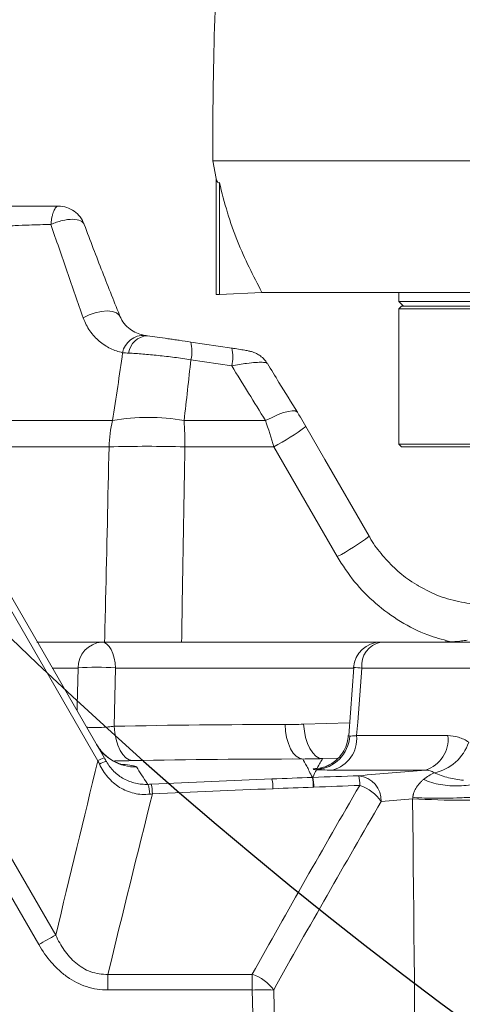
# Model space of a CAD drawing. Header units: millimetres. Extents: x 0 to 16820, y 0 to 11880.
# Tile 90 of 122: x 13361 to 13409, y 6747 to 6855. Entities that reach past the tile are written whole.
import ezdxf

# ---------------------------------------------------------------- set-up
doc = ezdxf.new("R2010")
doc.units = ezdxf.units.MM
doc.header["$LTSCALE"] = 20
doc.styles.add('SLDTEXTSTYLE0', font='TXT', dxfattribs={"width": 0.605})
doc.dimstyles.new('SLDDIMSTYLE0', dxfattribs={"dimtxt": 140, "dimasz": 100, "dimexe": 0, "dimexo": 0.0625, "dimgap": 35, "dimtad": 1, "dimtoh": 1, "dimdec": 0, "dimrnd": 1e-09, "dimzin": 12, "dimdsep": 46, "dimtxsty": 'SLDTEXTSTYLE0', "dimsah": 1, "dimcen": 0.09, "dimadec": 0, "dimazin": 0, "dimtfac": 1, "dimtofl": 0, "dimtmove": 0, "dimatfit": 3, "dimfxl": 1, "dimfrac": 2, "dimtolj": 1, "dimtzin": 12, "dimarcsym": 0})

# ---------------------------------------------------------------- blocks, each defined once
blk = doc.blocks.new('*D21')
at = {"color": 7, "linetype": 'Continuous', "lineweight": 0}
for p, q in [((11361.95, 7139.47), (11361.95, 4174.47)), ((13524.83, 6320.77), (13524.83, 4174.47)), ((11361.95, 4204.47), (13524.83, 4204.47))]:
    blk.add_line(p, q, dxfattribs=at)
for points in [[(11361.95, 4204.47), (11461.95, 4189.47), (11461.95, 4219.47)], [(13524.83, 4204.47), (13424.83, 4219.47), (13424.83, 4189.47)]]:
    blk.add_solid(points, dxfattribs=at)
at = {"color": 7, "linetype": 'Continuous', "lineweight": 0, "insert": (12229.51, 4384.94), "char_height": 140, "attachment_point": 1, "style": 'SLDTEXTSTYLE0'}
blk.add_mtext('2163', dxfattribs=at)
blk = doc.blocks.new('*D23')
at = {"color": 7, "linetype": 'Continuous', "lineweight": 0}
for p, q in [((12163.43, 7139.47), (12163.43, 4467.07)), ((13524.83, 6320.77), (13524.83, 4467.07)), ((12163.43, 4497.07), (13524.83, 4497.07))]:
    blk.add_line(p, q, dxfattribs=at)
for points in [[(12163.43, 4497.07), (12263.43, 4482.07), (12263.43, 4512.07)], [(13524.83, 4497.07), (13424.83, 4512.07), (13424.83, 4482.07)]]:
    blk.add_solid(points, dxfattribs=at)
at = {"color": 7, "linetype": 'Continuous', "lineweight": 0, "insert": (12630.25, 4677.54), "char_height": 140, "attachment_point": 1, "style": 'SLDTEXTSTYLE0'}
blk.add_mtext('1361', dxfattribs=at)

msp = doc.modelspace()

# ---------------------------------------------------------------- linework, layer by layer
at = {"color": 7, "linetype": 'Continuous', "lineweight": 0}
for p, q in [((13381.85, 6841.61), (13381.84, 6839.47)), ((13381.84, 6839.47), (13523.95, 6839.47)), ((13381.84, 6839.47), (13382.2, 6837.52)), ((13382.2, 6824.74), (13382.2, 6837.52)), ((13382.57, 6837.06), (13382.57, 6824.74)), ((13337.15, 6830.45), (13369.91, 6773.71)), ((13382.2, 6824.74), (13382.57, 6824.74)), ((13382.57, 6824.74), (13387.25, 6824.97)), ((13520.32, 6824.97), (13387.25, 6824.97)), ((13402.33, 6824.97), (13402.33, 6823.97)), ((13402.33, 6823.97), (13402.83, 6823.47)), ((13402.33, 6823.97), (13586.08, 6823.97)), ((13402.63, 6823.47), (13402.33, 6823.17)), ((13402.33, 6823.17), (13402.33, 6808.27)), ((13402.33, 6823.17), (13647.33, 6823.17)), ((13402.63, 6823.47), (13647.03, 6823.47)), ((13379.42, 6819.51), (13383.92, 6818.84)), ((13402.33, 6808.27), (13402.63, 6807.97)), ((13402.33, 6808.27), (13647.33, 6808.27)), ((13402.63, 6807.97), (13419, 6807.97)), ((13362.49, 6786.47), (13369.63, 6786.47)), ((13400.33, 6786.47), (13369.63, 6786.47)), ((13400.33, 6786.47), (13413.53, 6786.47)), ((13397.35, 6783.69), (13396.8, 6776.18))]:
    msp.add_line(p, q, dxfattribs=at)
at = {"color": 8, "linetype": 'Continuous', "lineweight": 0}
for p, q in [((13369.2, 6773.41), (13336.44, 6830.15)), ((13362.69, 6753.17), (13324, 6820.09)), ((13383.93, 6816.89), (13379.43, 6817.57)), ((13348.45, 6810.87), (13370.82, 6810.87)), ((13378.68, 6810.87), (13387.64, 6810.87)), ((13370.42, 6807.97), (13350.13, 6807.97)), ((13388.56, 6807.97), (13378.77, 6807.97)), ((13395.53, 6795.89), (13388.56, 6807.97)), ((13367.01, 6783.62), (13364.18, 6783.62)), ((13371.12, 6783.62), (13370.99, 6777.2)), ((13371.12, 6783.62), (13397.35, 6783.62)), ((13411.65, 6783.62), (13398.24, 6783.62)), ((13391.84, 6777.43), (13396.9, 6777.58)), ((13397.67, 6776.17), (13407.72, 6776.17)), ((13395.64, 6773.7), (13393.93, 6773.64)), ((13393.7, 6772.6), (13393.33, 6772.57)), ((13393.33, 6772.57), (13393.64, 6772.6)), ((13405.27, 6772.38), (13395.01, 6772.38)), ((13370.3, 6748.17), (13370.3, 6749.89)), ((13370.3, 6749.89), (13386.18, 6749.89)), ((13386.18, 6748.17), (13386.18, 6749.89)), ((13386.18, 6748.17), (13370.3, 6748.17)), ((13386.7, 6727.76), (13386.18, 6748.17)), ((13388.55, 6748.17), (13389.13, 6725.56))]:
    msp.add_line(p, q, dxfattribs=at)
at = {"color": 8, "linetype": 'Continuous', "lineweight": 0, "flags": 128}
for points in [[(13367.59, 6822.17), (13368.23, 6822.5), (13368.91, 6822.74), (13369.59, 6822.89), (13370.22, 6822.94), (13370.79, 6822.89), (13371.24, 6822.73), (13371.55, 6822.48), (13371.71, 6822.16)], [(13325.86, 6821.11), (13328.86, 6815.92), (13340.87, 6795.17), (13364.56, 6754.2)], [(13387.64, 6810.87), (13388.36, 6811.22), (13389.03, 6811.52), (13389.63, 6811.74), (13390.16, 6811.88), (13390.59, 6811.95), (13390.91, 6811.93), (13391.11, 6811.84), (13391.15, 6811.79)], [(13369.63, 6786.47), (13369.91, 6786.41), (13370.19, 6786.25), (13370.44, 6785.99), (13370.66, 6785.64), (13370.84, 6785.21), (13370.99, 6784.72), (13371.08, 6784.19), (13371.12, 6783.62)], [(13366.92, 6778.89), (13366.93, 6779.51), (13367.01, 6783.62)], [(13398.24, 6783.62), (13397.79, 6777.64), (13397.67, 6776.17)], [(13370.99, 6777.2), (13371.06, 6776.47), (13371.19, 6775.76), (13371.38, 6775.12), (13371.63, 6774.55), (13371.93, 6774.08), (13372.26, 6773.73), (13372.62, 6773.5), (13372.99, 6773.42)], [(13389.8, 6777.39), (13389.85, 6776.65), (13389.97, 6775.95), (13390.16, 6775.3), (13390.4, 6774.73), (13390.69, 6774.26), (13391.02, 6773.91), (13391.37, 6773.69), (13391.74, 6773.6)], [(13391.84, 6777.43), (13391.92, 6776.68), (13392.06, 6775.97), (13392.27, 6775.31), (13392.53, 6774.74), (13392.84, 6774.27), (13393.18, 6773.93), (13393.55, 6773.71), (13393.93, 6773.64)]]:
    msp.add_lwpolyline(points, dxfattribs=at)
at = {"color": 7, "linetype": 'Continuous', "lineweight": 0, "flags": 128}
msp.add_lwpolyline([(13399.07, 6798.12), (13394.18, 6806.58), (13392.09, 6810.21)], dxfattribs=at)
at = {"color": 7, "linetype": 'Continuous', "lineweight": 30}
for centre, radius, start, end in [((13699.83, 7139.47), 2337.88, 300, 180), ((13699.83, 7139.47), 489.9, 204.3445, 84.3445), ((14247.33, 6191.17), 1242.88, 143.09425, 300)]:
    msp.add_arc(centre, radius, start, end, dxfattribs=at)
at = {"color": 7, "linetype": 'Continuous', "lineweight": 0}
for centre, radius, start, end in [((13909.1, 6839.47), 527.27, 176.6516, 179.7675), ((13400.33, 6783.47), 3, 90, 175.7271)]:
    msp.add_arc(centre, radius, start, end, dxfattribs=at)
at = {"color": 8, "linetype": 'Continuous', "lineweight": 0}
for centre, radius, start, end in [((13374.24, 6817.87), 2.38, 86.4687, 168.6292), ((13374.78, 6817.99), 2.22, 93.378, 172.0768), ((13375.67, 6818.52), 3.88, 345.8146, 14.7823), ((13380.17, 6817.85), 3.88, 345.8107, 14.7888), ((13384.68, 6807.49), 14.27, 166.289, 178.0508), ((13374.75, 6787.86), 23.35, 80.3137, 99.6863), ((13320.29, 6807.52), 58.49, 0.4459, 3.2855), ((13376.84, 6830.36), 25.26, 297.6317, 307.1227), ((13374.6, 6659.95), 148.08, 88.3846, 91.6154), ((13383.7, 6818.45), 25.48, 297.6647, 307.076), ((13369.82, 6783.66), 2.81, 93.7774, 180.7977), ((13400.84, 6783.9), 2.62, 101.2443, 186.0177), ((13369.06, 6753.22), 30.48, 86.1326, 93.8674), ((13365.89, 6352.96), 431.87, 85.7042, 85.8237), ((13392.99, 6776.35), 3.93, 273.8397, 356.8864), ((13394.12, 6775.84), 3.57, 284.4711, 5.2871), ((13404.2, 6775.76), 3.54, 287.523, 6.6081), ((13373.36, 6777.71), 4.99, 210.0114, 270.9279), ((13405.17, 6777.07), 5.1, 281.7555, 341.5905), ((13370.47, 6771.41), 2.38, 103.8173, 122.4285), ((13370.23, 6771.75), 1.56, 93.2616, 123.564), ((13386.18, 6770.36), 6.73, 1.2253, 10.4101), ((13386.39, 6770.36), 6.58, 1.2556, 10.6578), ((13391.1, 6770.55), 6.93, 1.1727, 10.0973), ((13397.58, 6768.97), 2.81, 359.0171, 83.087), ((13371.69, 6769.66), 3.22, 1.2118, 20.9592), ((13369.24, 6769.58), 5.96, 1.7331, 12.1192), ((13381.95, 6770.17), 6.52, 1.3452, 10.8373), ((13396.54, 6766.24), 4.69, 34.9289, 71.599), ((13409.38, 6858.21), 89.15, 266.4323, 273.5677), ((13386.45, 6712.26), 47.31, 117.5651, 120.1465), ((13384.7, 6745.38), 4.75, 35.9487, 71.884), ((13387.36, 6709.51), 38.67, 88.2469, 91.7531)]:
    msp.add_arc(centre, radius, start, end, dxfattribs=at)
for centre, major_axis, ratio, start_param, end_param in [((14354.01, 5809.19), (-242.94, 1488.39), 0.766759, 0.75049, 0.768423), ((14356.38, 5809.35), (-244.3, 1485.19), 0.768216, 0.749296, 0.767229)]:
    msp.add_ellipse(centre, major_axis=major_axis, ratio=ratio, start_param=start_param, end_param=end_param, dxfattribs=at)
at = {"color": 7, "linetype": 'Continuous', "lineweight": 0}
for points, knots in [([(13382.57, 6837.06), (13382.51, 6837.04), (13382.39, 6836.98), (13382.27, 6837.34), (13382.2, 6837.52)], [0, 0, 0, 0, 0.496624, 1, 1, 1, 1]), ([(13387.25, 6824.97), (13386.3, 6826.81), (13384.87, 6829.59), (13383.41, 6833.74), (13382.85, 6835.95), (13382.57, 6837.06)], [0, 0, 0, 0, 0.491829, 0.744759, 1, 1, 1, 1]), ([(13330.47, 6834.47), (13331.17, 6834.47), (13332.88, 6834.47), (13335.84, 6834.47), (13339.59, 6834.47), (13343.88, 6834.47), (13348.63, 6834.47), (13353.76, 6834.47), (13359.23, 6834.47), (13362.97, 6834.47), (13364.86, 6834.47)], [0, 0, 0, 0, 0.072068, 0.174279, 0.276915, 0.4106, 0.54371, 0.675884, 0.836892, 1, 1, 1, 1]), ([(13364.85, 6834.47), (13365.16, 6834.47), (13365.47, 6834.42), (13366.05, 6834.23), (13366.33, 6834.09), (13366.83, 6833.74), (13367.06, 6833.53), (13367.43, 6833.04), (13367.57, 6832.76), (13367.68, 6832.47)], [0, 0, 0, 0, 0.25, 0.25, 0.5, 0.5, 0.75, 0.75, 1, 1, 1, 1]), ([(13367.69, 6832.44), (13368.36, 6830.68), (13369.02, 6828.95), (13370.36, 6825.51), (13371.03, 6823.82), (13371.71, 6822.16)], [0, 0, 0, 0, 0.5, 0.5, 1, 1, 1, 1]), ([(13371.71, 6822.16), (13371.85, 6821.85), (13372.04, 6821.59), (13372.44, 6821.14), (13372.67, 6820.96), (13373.38, 6820.5), (13373.89, 6820.33), (13374.39, 6820.24)], [0, 0, 0, 0, 0.25, 0.25, 0.5, 0.5, 1, 1, 1, 1]), ([(13374.65, 6820.2), (13374.99, 6820.15), (13375.35, 6820.1), (13376.11, 6820), (13376.5, 6819.94), (13377.11, 6819.85), (13377.32, 6819.82), (13377.73, 6819.76), (13377.94, 6819.73), (13378.57, 6819.64), (13379, 6819.58), (13379.42, 6819.51)], [0, 0, 0, 0, 0.25, 0.25, 0.5, 0.5, 0.625, 0.625, 0.75, 0.75, 1, 1, 1, 1]), ([(13387.83, 6817.14), (13387.76, 6817.25), (13387.59, 6817.54), (13387.21, 6817.89), (13386.79, 6818.18), (13386.41, 6818.36), (13386.12, 6818.46), (13385.93, 6818.5), (13385.79, 6818.53), (13385.55, 6818.58), (13385.06, 6818.66), (13384.45, 6818.76), (13384.05, 6818.82), (13383.93, 6818.83)], [0, 0, 0, 0, 0.079911, 0.200599, 0.303935, 0.388885, 0.453089, 0.491542, 0.528894, 0.601121, 0.762011, 0.924002, 1, 1, 1, 1]), ([(13391.15, 6811.79), (13390.47, 6812.88), (13389.36, 6814.66), (13388.28, 6816.46), (13387.85, 6817.15)], [0, 0, 0, 0, 0.612181, 1, 1, 1, 1]), ([(13392.08, 6810.21), (13391.89, 6810.55), (13391.58, 6811.09), (13391.26, 6811.6), (13391.15, 6811.78)], [0, 0, 0, 0, 0.641008, 1, 1, 1, 1]), ([(13404.52, 6792.68), (13404.18, 6792.87), (13403.21, 6793.42), (13401.79, 6794.61), (13400.34, 6796.21), (13399.43, 6797.4), (13399.09, 6798.09), (13399.07, 6798.12)], [0, 0, 0, 0, 0.153689, 0.430354, 0.707265, 0.983884, 1, 1, 1, 1]), ([(13404.26, 6792.77), (13405, 6792.37), (13406.47, 6791.57), (13408.89, 6790.87), (13411.37, 6790.56), (13413.87, 6790.68), (13416.29, 6791.24), (13418.17, 6791.95), (13419.14, 6792.59), (13419.42, 6792.77)], [0, 0, 0, 0, 0.156272, 0.312455, 0.468638, 0.624864, 0.781093, 0.937568, 1, 1, 1, 1]), ([(13409.84, 6786.68), (13409.63, 6786.65), (13408.47, 6786.48), (13407.31, 6786.48), (13406.35, 6786.48)], [0, 0, 0, 0, 0.180121, 1, 1, 1, 1]), ([(13396.75, 6776.19), (13396.72, 6775.92), (13396.67, 6775.34), (13396.31, 6774.53), (13395.82, 6773.82), (13395.26, 6773.31), (13394.7, 6772.96), (13394.22, 6772.74), (13393.88, 6772.64), (13393.7, 6772.6), (13393.63, 6772.59), (13393.63, 6772.59), (13393.64, 6772.59)], [0, 0, 0, 0, 0.133676, 0.294887, 0.438278, 0.56638, 0.678915, 0.772864, 0.847503, 0.902622, 0.963094, 1, 1, 1, 1]), ([(13371.92, 6772.98), (13371.93, 6772.98), (13371.94, 6772.98), (13371.77, 6773.02), (13371.42, 6773.13), (13370.89, 6773.37), (13370.22, 6773.8), (13369.56, 6774.4), (13369.23, 6774.93), (13369.08, 6775.17)], [0, 0, 0, 0, 0.111481, 0.279837, 0.4232, 0.560606, 0.703181, 0.863443, 1, 1, 1, 1]), ([(13372.99, 6773.42), (13372.49, 6773.41), (13371.83, 6773.39), (13371.09, 6773.39), (13370.9, 6773.38)], [0, 0, 0, 0, 0.744733, 1, 1, 1, 1])]:
    msp.add_open_spline(points, degree=3, knots=knots, dxfattribs=at)
at = {"color": 8, "linetype": 'Continuous', "lineweight": 0}
for points, knots in [([(13364.03, 6832.46), (13364.04, 6832.61), (13364.06, 6832.75), (13364.09, 6833.02), (13364.11, 6833.15), (13364.17, 6833.4), (13364.19, 6833.51), (13364.26, 6833.73), (13364.33, 6833.92), (13364.4, 6834.08), (13364.49, 6834.22), (13364.53, 6834.28), (13364.62, 6834.37), (13364.66, 6834.41), (13364.76, 6834.45), (13364.81, 6834.47), (13364.86, 6834.47)], [0, 0, 0, 0, 0.125, 0.125, 0.25, 0.25, 0.375, 0.375, 0.5, 0.625, 0.625, 0.75, 0.75, 0.875, 0.875, 1, 1, 1, 1]), ([(13364.03, 6832.46), (13363.24, 6832.44), (13361.93, 6832.41), (13360.07, 6832.33), (13358.45, 6832.25), (13356.78, 6832.15), (13354.79, 6832.02), (13352.34, 6831.84), (13349.73, 6831.62), (13347.18, 6831.39), (13344.79, 6831.15), (13342.65, 6830.93), (13340.86, 6830.74), (13339.54, 6830.59), (13338.43, 6830.47), (13337.65, 6830.38), (13337.25, 6830.33), (13337.13, 6830.32)], [0, 0, 0, 0, 0.087091, 0.143002, 0.200576, 0.259804, 0.320677, 0.411731, 0.519595, 0.600782, 0.689309, 0.78511, 0.84668, 0.900429, 0.946397, 0.984616, 1, 1, 1, 1]), ([(13364.03, 6832.46), (13364.43, 6832.64), (13364.85, 6832.78), (13365.67, 6832.98), (13366.07, 6833.03), (13366.77, 6833.02), (13367.07, 6832.97), (13367.5, 6832.77), (13367.64, 6832.62), (13367.69, 6832.44)], [0, 0, 0, 0, 0.25, 0.25, 0.5, 0.5, 0.75, 0.75, 1, 1, 1, 1]), ([(13367.59, 6822.17), (13366.99, 6823.85), (13366.4, 6825.54), (13365.21, 6828.97), (13364.62, 6830.71), (13364.03, 6832.46)], [0, 0, 0, 0, 0.5, 0.5, 1, 1, 1, 1]), ([(13371.92, 6818.34), (13371.69, 6818.39), (13371.46, 6818.45), (13371.01, 6818.6), (13370.79, 6818.7), (13370.14, 6819.01), (13369.73, 6819.28), (13369.16, 6819.76), (13368.98, 6819.94), (13368.63, 6820.32), (13368.47, 6820.53), (13368.02, 6821.17), (13367.78, 6821.65), (13367.59, 6822.17)], [0, 0, 0, 0, 0.125, 0.125, 0.25, 0.25, 0.5, 0.5, 0.625, 0.625, 0.75, 0.75, 1, 1, 1, 1]), ([(13379.43, 6817.57), (13378.83, 6817.66), (13378.23, 6817.75), (13377.33, 6817.86), (13377.03, 6817.9), (13376.43, 6817.97), (13376.13, 6818), (13375.26, 6818.09), (13374.69, 6818.15), (13373.6, 6818.23), (13373.08, 6818.27), (13372.58, 6818.29)], [0, 0, 0, 0, 0.25, 0.25, 0.375, 0.375, 0.5, 0.5, 0.75, 0.75, 1, 1, 1, 1]), ([(13387.81, 6817.13), (13387.8, 6817.16), (13387.76, 6817.25), (13387.32, 6817.29), (13386.58, 6817.28), (13385.47, 6817.16), (13384.5, 6816.99), (13383.93, 6816.89)], [0, 0, 0, 0, 0.118638, 0.323168, 0.516875, 0.71839, 1, 1, 1, 1]), ([(13369.94, 6786.47), (13369.97, 6788.02), (13370.14, 6795.19), (13370.3, 6802.36), (13370.42, 6807.97)], [0, 0, 0, 0, 0.216388, 1, 1, 1, 1]), ([(13378.77, 6807.97), (13378.68, 6802.36), (13378.56, 6795.19), (13378.43, 6788.02), (13378.41, 6786.47)], [0, 0, 0, 0, 0.78361, 1, 1, 1, 1]), ([(13407.9, 6786.54), (13407.09, 6786.76), (13405.21, 6787.26), (13402.46, 6788.68), (13399.74, 6790.65), (13397.36, 6793.05), (13396.14, 6794.94), (13395.53, 6795.89)], [0, 0, 0, 0, 0.158264, 0.368701, 0.579139, 0.789569, 1, 1, 1, 1]), ([(13367.95, 6777.1), (13368.08, 6777.09), (13368.5, 6777.06), (13369.34, 6777.07), (13370.26, 6777.12), (13370.78, 6777.18), (13370.99, 6777.2)], [0, 0, 0, 0, 0.146505, 0.460538, 0.775009, 1, 1, 1, 1]), ([(13396.79, 6776.18), (13396.79, 6776.18), (13396.73, 6776.15), (13396.83, 6776.14), (13396.92, 6776.13)], [0, 0, 0, 0, 0.0933126, 1, 1, 1, 1]), ([(13396.92, 6776.13), (13396.99, 6776.13), (13397.09, 6776.13), (13397.35, 6776.14), (13397.5, 6776.15), (13397.67, 6776.17)], [0, 0, 0, 0, 0.5, 0.5, 1, 1, 1, 1]), ([(13407.72, 6776.17), (13408.12, 6776.17), (13408.51, 6776.11), (13409.28, 6775.87), (13409.66, 6775.69), (13410.01, 6775.46)], [0, 0, 0, 0, 0.5, 0.5, 1, 1, 1, 1]), ([(13374.91, 6769.73), (13374.62, 6769.7), (13374.33, 6769.69), (13373.75, 6769.72), (13373.46, 6769.76), (13372.91, 6769.89), (13372.63, 6769.98), (13372.09, 6770.2), (13371.83, 6770.33), (13371.34, 6770.63), (13371.11, 6770.8), (13370.68, 6771.18), (13370.47, 6771.39), (13369.91, 6772.05), (13369.61, 6772.53), (13369.37, 6773.05)], [0, 0, 0, 0, 0.125, 0.125, 0.25, 0.25, 0.375, 0.375, 0.5, 0.5, 0.625, 0.625, 0.75, 0.75, 1, 1, 1, 1]), ([(13370.14, 6773.31), (13370.37, 6772.91), (13370.64, 6772.56), (13371.13, 6772.08), (13371.31, 6771.92), (13371.67, 6771.65), (13371.86, 6771.53), (13372.26, 6771.31), (13372.47, 6771.21), (13372.9, 6771.05), (13373.11, 6770.98), (13373.56, 6770.88), (13373.78, 6770.85), (13374.23, 6770.81), (13374.46, 6770.8), (13374.69, 6770.81)], [0, 0, 0, 0, 0.25, 0.25, 0.375, 0.375, 0.5, 0.5, 0.625, 0.625, 0.75, 0.75, 0.875, 0.875, 1, 1, 1, 1]), ([(13371.93, 6773.01), (13372.29, 6772.98), (13373.17, 6772.89), (13373.34, 6772.78), (13373.44, 6772.72)], [0, 0, 0, 0, 0.417044, 1, 1, 1, 1]), ([(13392.8, 6771.57), (13392.55, 6772.06), (13392.36, 6772.47), (13392.02, 6773.15), (13391.86, 6773.41), (13391.74, 6773.6)], [0, 0, 0, 0, 0.5, 0.5, 1, 1, 1, 1]), ([(13393.25, 6772.42), (13393.13, 6772.43), (13393.04, 6772.44), (13392.95, 6772.46), (13392.93, 6772.46), (13392.9, 6772.47), (13392.89, 6772.48), (13392.91, 6772.51), (13393.06, 6772.54), (13393.33, 6772.57)], [0, 0, 0, 0, 0.25, 0.25, 0.375, 0.375, 0.5, 0.5, 1, 1, 1, 1]), ([(13395.01, 6772.38), (13394.6, 6772.38), (13394.25, 6772.39), (13393.81, 6772.4), (13393.67, 6772.4), (13393.44, 6772.41), (13393.34, 6772.42), (13393.25, 6772.42)], [0, 0, 0, 0, 0.5, 0.5, 0.75, 0.75, 1, 1, 1, 1]), ([(13405.04, 6771.35), (13405.23, 6771.51), (13405.42, 6771.64), (13405.81, 6771.88), (13406.01, 6771.98), (13406.21, 6772.08)], [0, 0, 0, 0, 0.5, 0.5, 1, 1, 1, 1]), ([(13405.04, 6771.35), (13405.62, 6771.09), (13406.25, 6770.9), (13407.57, 6770.66), (13408.26, 6770.61), (13409.65, 6770.66), (13410.35, 6770.75), (13411.7, 6771.09), (13412.36, 6771.32), (13412.98, 6771.62)], [0, 0, 0, 0, 0.25, 0.25, 0.5, 0.5, 0.75, 0.75, 1, 1, 1, 1]), ([(13406.21, 6772.08), (13406.07, 6772.18), (13405.91, 6772.25), (13405.6, 6772.36), (13405.44, 6772.38), (13405.27, 6772.38)], [0, 0, 0, 0, 0.5, 0.5, 1, 1, 1, 1]), ([(13409.44, 6771.26), (13408.88, 6771.31), (13408.33, 6771.4), (13407.26, 6771.68), (13406.73, 6771.85), (13406.21, 6772.08)], [0, 0, 0, 0, 0.5, 0.5, 1, 1, 1, 1]), ([(13403.86, 6769.38), (13403.86, 6769.41), (13403.87, 6769.47), (13403.88, 6769.55), (13403.9, 6769.64), (13403.92, 6769.73), (13403.96, 6769.85), (13404.02, 6770.01), (13404.09, 6770.18), (13404.18, 6770.34), (13404.29, 6770.53), (13404.44, 6770.74), (13404.62, 6770.95), (13404.78, 6771.11), (13404.91, 6771.24), (13405, 6771.31), (13405.04, 6771.35)], [0, 0, 0, 0, 0.024306, 0.049619, 0.0761, 0.103891, 0.133114, 0.200494, 0.275864, 0.344567, 0.418048, 0.553491, 0.695724, 0.825296, 0.910093, 1, 1, 1, 1]), ([(13403.86, 6769.38), (13404.14, 6769.35), (13404.47, 6769.33), (13405.22, 6769.3), (13405.63, 6769.29), (13406.53, 6769.28), (13407.01, 6769.28), (13408.02, 6769.3), (13408.55, 6769.31), (13409.63, 6769.35), (13410.17, 6769.37), (13411.24, 6769.43), (13411.77, 6769.47), (13412.77, 6769.55), (13413.25, 6769.59), (13414.13, 6769.68), (13414.54, 6769.72), (13414.92, 6769.77)], [0, 0, 0, 0, 0.125, 0.125, 0.25, 0.25, 0.375, 0.375, 0.5, 0.5, 0.625, 0.625, 0.75, 0.75, 0.875, 0.875, 1, 1, 1, 1]), ([(13364.56, 6754.2), (13364.82, 6753.62), (13365.14, 6753.07), (13365.68, 6752.29), (13365.87, 6752.05), (13366.29, 6751.58), (13366.52, 6751.35), (13367.01, 6750.94), (13367.27, 6750.75), (13367.81, 6750.43), (13368.1, 6750.29), (13368.71, 6750.07), (13369.02, 6749.99), (13369.65, 6749.9), (13369.97, 6749.88), (13370.3, 6749.89)], [0, 0, 0, 0, 0.25, 0.25, 0.375, 0.375, 0.5, 0.5, 0.625, 0.625, 0.75, 0.75, 0.875, 0.875, 1, 1, 1, 1]), ([(13370.3, 6748.17), (13369.49, 6748.17), (13368.71, 6748.29), (13367.57, 6748.66), (13367.19, 6748.82), (13366.49, 6749.18), (13366.15, 6749.38), (13365.49, 6749.84), (13365.18, 6750.1), (13364.6, 6750.64), (13364.32, 6750.92), (13363.55, 6751.82), (13363.09, 6752.48), (13362.69, 6753.17)], [0, 0, 0, 0, 0.25, 0.25, 0.375, 0.375, 0.5, 0.5, 0.625, 0.625, 0.75, 0.75, 1, 1, 1, 1])]:
    msp.add_open_spline(points, degree=3, knots=knots, dxfattribs=at)
at = {"color": 7, "linetype": 'Continuous', "lineweight": 0}
for points in [[(13374.39, 6820.24), (13374.47, 6820.22), (13374.56, 6820.21), (13374.65, 6820.2)], [(13369.91, 6773.71), (13369.98, 6773.58), (13370.06, 6773.44), (13370.14, 6773.31)], [(13393.93, 6773.64), (13393.2, 6773.62), (13392.47, 6773.6), (13391.74, 6773.6)]]:
    msp.add_open_spline(points, degree=3, dxfattribs=at)
at = {"color": 8, "linetype": 'Continuous', "lineweight": 0}
for points in [[(13370.82, 6810.87), (13371.2, 6813.36), (13371.56, 6815.85), (13371.92, 6818.34)], [(13372.58, 6818.29), (13372.35, 6818.3), (13372.13, 6818.32), (13371.92, 6818.34)], [(13379.43, 6817.57), (13379.19, 6815.34), (13378.94, 6813.1), (13378.68, 6810.87)], [(13387.64, 6810.87), (13386.4, 6812.88), (13385.17, 6814.88), (13383.93, 6816.89)], [(13388.56, 6807.97), (13388.27, 6808.97), (13387.96, 6809.93), (13387.64, 6810.87)], [(13370.99, 6777.2), (13377.26, 6777.34), (13383.53, 6777.4), (13389.8, 6777.39)], [(13389.8, 6777.39), (13390.48, 6777.39), (13391.16, 6777.41), (13391.84, 6777.43)], [(13364.56, 6754.2), (13366.1, 6760.65), (13367.64, 6767.05), (13369.2, 6773.41)], [(13369.37, 6773.05), (13369.31, 6773.17), (13369.26, 6773.29), (13369.2, 6773.41)], [(13391.74, 6773.6), (13385.49, 6773.61), (13379.24, 6773.55), (13372.99, 6773.42)], [(13373.44, 6772.72), (13373.79, 6772.2), (13374.2, 6771.56), (13374.69, 6770.81)], [(13393.33, 6772.57), (13393.58, 6773.05), (13393.78, 6773.4), (13393.93, 6773.64)], [(13388.35, 6771.4), (13389.84, 6771.46), (13391.32, 6771.52), (13392.8, 6771.57)], [(13392.8, 6771.57), (13392.82, 6771.57), (13392.84, 6771.57), (13392.85, 6771.57)], [(13392.85, 6771.57), (13392.99, 6771.89), (13393.12, 6772.17), (13393.25, 6772.42)], [(13392.85, 6771.57), (13394.54, 6771.64), (13396.23, 6771.7), (13397.92, 6771.76)], [(13397.92, 6771.76), (13400.37, 6771.98), (13402.82, 6772.19), (13405.27, 6772.38)], [(13374.69, 6770.81), (13374.82, 6770.82), (13374.94, 6770.82), (13375.07, 6770.83)], [(13375.07, 6770.83), (13379.49, 6771.03), (13383.92, 6771.22), (13388.35, 6771.4)], [(13392.91, 6770.5), (13391.43, 6770.44), (13389.95, 6770.39), (13388.47, 6770.33)], [(13392.97, 6770.5), (13392.95, 6770.5), (13392.93, 6770.5), (13392.91, 6770.5)], [(13398.02, 6770.69), (13396.34, 6770.63), (13394.65, 6770.57), (13392.97, 6770.5)], [(13375.2, 6769.76), (13373.55, 6763.18), (13371.92, 6756.56), (13370.3, 6749.89)], [(13375.2, 6769.76), (13375.1, 6769.75), (13375, 6769.74), (13374.91, 6769.73)], [(13388.47, 6770.33), (13384.04, 6770.15), (13379.62, 6769.96), (13375.2, 6769.76)], [(13403.84, 6769.23), (13403.84, 6769.28), (13403.85, 6769.33), (13403.86, 6769.38)], [(13403.84, 6769.23), (13402.69, 6769.13), (13401.54, 6769.03), (13400.39, 6768.93)], [(13404.64, 6690.05), (13404.36, 6716.44), (13404.09, 6742.83), (13403.84, 6769.23)]]:
    msp.add_open_spline(points, degree=3, dxfattribs=at)

# ---------------------------------------------------------------- dimensions: what is measured, and where the dimension line sits
at = {"color": 7, "linetype": 'Continuous', "lineweight": 0}
for base, p1, picture, middle in [((13524.83, 4204.47), (11361.95, 7139.47), '*D21', (12443.39, 4204.47)), ((13524.83, 4497.07), (12163.43, 7139.47), '*D23', (12844.13, 4497.07))]:
    dim = msp.add_linear_dim(base=base, p1=p1, p2=(13524.83, 6320.77), dimstyle='SLDDIMSTYLE0', dxfattribs=at)
    dim.commit()
    dim.dimension.update_dxf_attribs({"geometry": picture, "text_midpoint": middle, "dimtype": 160})

doc.saveas('drawing.dxf')
